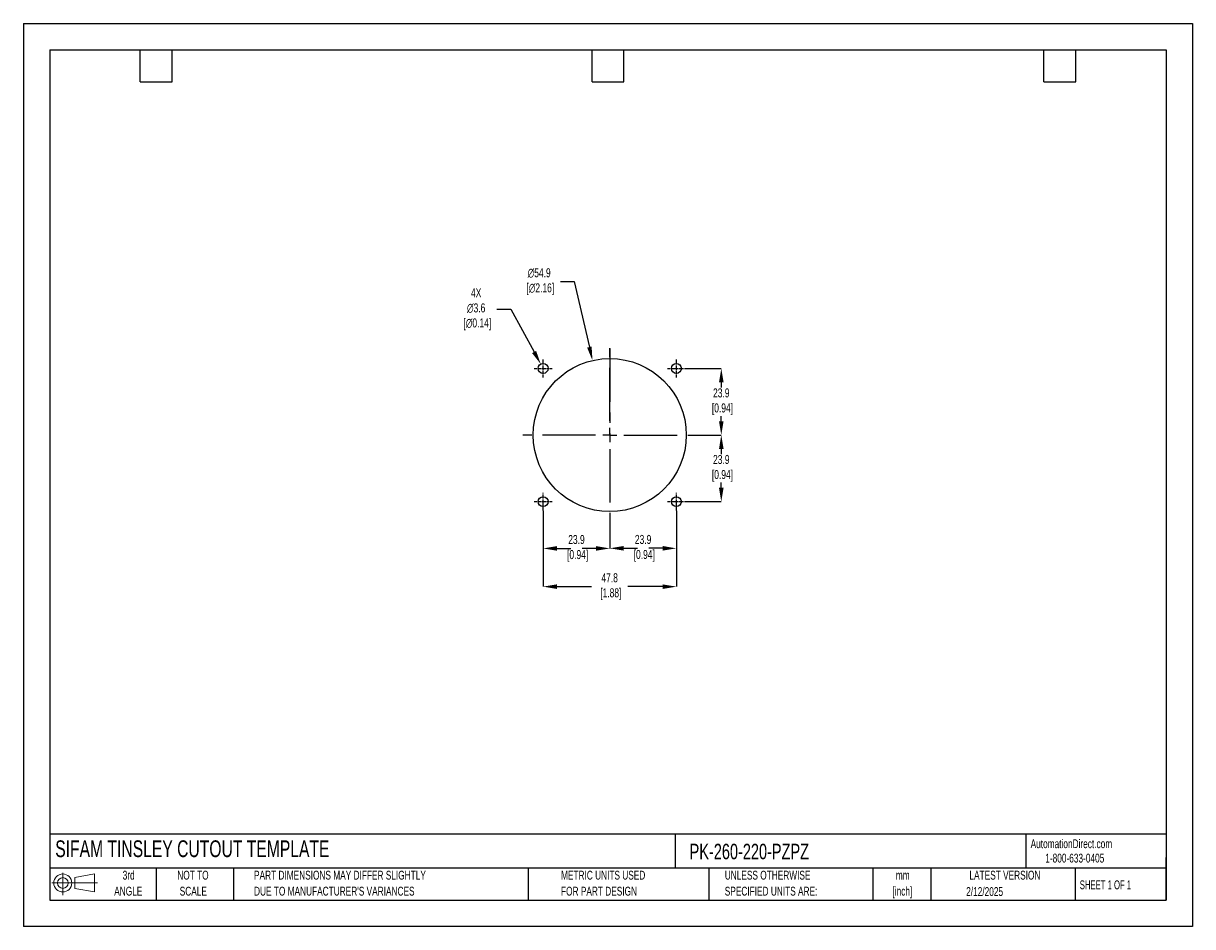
# Model space of a CAD drawing. Header units: millimetres. Extents: x 0 to 419, y 0 to 324.
import ezdxf

# ---------------------------------------------------------------- set-up
doc = ezdxf.new("R2010")
doc.units = ezdxf.units.MM
doc.header["$LTSCALE"] = 1.5
doc.header["$PDSIZE"] = -1
doc.linetypes.add('CENTERX2', pattern=[20.32, 12.7, -2.54, 2.54, -2.54])
for name, color, linetype in [('1', 7, 'Continuous'), ('CENTER', 40, 'CENTERX2'), ('SLD-DEFPOINTS', 7, 'Continuous')]:
    doc.layers.add(name, color=color, linetype=linetype)
doc.layers.add('DIMENSIONS', color=140, linetype='Continuous', lineweight=25)
doc.layers.add('TEXT', color=140, linetype='Continuous', lineweight=25)
doc.styles.add('SLDTEXTSTYLE0', font='TXT', dxfattribs={"width": 0.7})
doc.styles.add('SLDTEXTSTYLE1', font='TXT', dxfattribs={"width": 0.65})
doc.dimstyles.new('SLDDIMSTYLE0', dxfattribs={"dimtxt": 3.237012, "dimasz": 4.953, "dimexe": 0, "dimexo": 0.0625, "dimgap": 0.809253, "dimtad": 0, "dimtih": 1, "dimtoh": 1, "dimrnd": 1e-09, "dimzin": 12, "dimdsep": 46, "dimtxsty": 'SLDTEXTSTYLE0', "dimsah": 1, "dimcen": 0, "dimadec": 0, "dimazin": 3, "dimtfac": 1, "dimtofl": 0, "dimtmove": 0, "dimatfit": 3, "dimfxl": 0, "dimfrac": 2, "dimtolj": 1, "dimtzin": 12, "dimarcsym": 0})

# ---------------------------------------------------------------- blocks, each defined once
blk = doc.blocks.new('Block11')
at = {"color": 7, "linetype": 'Continuous', "lineweight": 18}
for p, q in [((0, 4.32), (16.31, 4.32)), ((3.88, 7.97), (3.88, 0)), ((8.22, 6.25), (15.26, 7.55)), ((8.22, 2.39), (8.22, 6.25)), ((15.26, 7.55), (15.26, 1.1)), ((8.22, 2.39), (15.26, 1.1))]:
    blk.add_line(p, q, dxfattribs=at)
for radius in [3.23, 1.93]:
    blk.add_circle((3.88, 4.32), radius, dxfattribs=at)
blk = doc.blocks.new('Block12')
at = {"layer": 'SLD-DEFPOINTS'}
blk.add_blockref('Block11', (0, 0), dxfattribs=at)
blk = doc.blocks.new('SW_NOTE_0_1')
at = {"layer": 'TEXT', "color": 0, "linetype": 'CENTERX2', "lineweight": 18, "char_height": 3.175, "attachment_point": 2, "style": 'SLDTEXTSTYLE0'}
for s, insert in [('mm', (4.27, 4.09)), ('[inch]', (4.14, -1.64))]:
    blk.add_mtext(s, dxfattribs=dict(at, insert=insert))
blk = doc.blocks.new('SW_NOTE_0_2')
at = {"layer": 'TEXT', "color": 0, "linetype": 'CENTERX2', "lineweight": 18, "char_height": 3.175, "attachment_point": 1, "style": 'SLDTEXTSTYLE0'}
for s, insert in [('UNLESS OTHERWISE', (0, 4.09)), ('SPECIFIED UNITS ARE:', (0, -1.64))]:
    blk.add_mtext(s, dxfattribs=dict(at, insert=insert))
blk = doc.blocks.new('SW_NOTE_0_3')
at = {"layer": 'TEXT', "color": 0, "linetype": 'CENTERX2', "lineweight": 18, "char_height": 3.175, "attachment_point": 1, "style": 'SLDTEXTSTYLE0'}
for s, insert in [('PART DIMENSIONS MAY DIFFER SLIGHTLY', (0, 4.09)), ("DUE TO MANUFACTURER'S VARIANCES", (0, -1.64))]:
    blk.add_mtext(s, dxfattribs=dict(at, insert=insert))
blk = doc.blocks.new('SW_NOTE_0_4')
at = {"layer": 'TEXT', "color": 0, "linetype": 'CENTERX2', "lineweight": 18, "char_height": 3.175, "attachment_point": 2, "style": 'SLDTEXTSTYLE0'}
for s, insert in [('NOT TO', (7.89, 4.09)), ('SCALE', (8.03, -1.64))]:
    blk.add_mtext(s, dxfattribs=dict(at, insert=insert))
blk = doc.blocks.new('SW_NOTE_0_5')
at = {"layer": 'TEXT', "color": 0, "linetype": 'CENTERX2', "lineweight": 18, "char_height": 3.175, "attachment_point": 2, "style": 'SLDTEXTSTYLE0'}
for s, insert in [('3rd', (3.47, 4.09)), ('ANGLE', (3.33, -1.64))]:
    blk.add_mtext(s, dxfattribs=dict(at, insert=insert))
blk = doc.blocks.new('SW_NOTE_0_6')
at = {"layer": 'TEXT', "color": 0, "linetype": 'CENTERX2', "lineweight": 18, "char_height": 3.175, "attachment_point": 1, "style": 'SLDTEXTSTYLE0'}
for s, insert in [('METRIC UNITS USED', (0, 4.09)), ('FOR PART DESIGN', (0, -1.64))]:
    blk.add_mtext(s, dxfattribs=dict(at, insert=insert))
blk = doc.blocks.new('SW_CENTERMARKSYMBOL_0')
at = {"layer": 'CENTER', "color": 0}
for p, q in [((0, 5.08), (0, 31.2)), ((-5.08, 0), (-31.2, 0)), ((0, 0), (-2.54, 0)), ((0, 0), (0, 2.54)), ((0, 0), (0, -2.54)), ((0, 0), (2.54, 0)), ((5.08, 0), (31.2, 0)), ((0, -5.08), (0, -31.2))]:
    blk.add_line(p, q, dxfattribs=at)
blk = doc.blocks.new('*D21')
at = {"layer": 'Defpoints', "color": 0}
for p in [(234.07, 149.18), (210.19, 145.06), (234.07, 135.64)]:
    blk.add_point(p, dxfattribs=at)
at = {"layer": 'DIMENSIONS', "color": 0, "lineweight": -2}
for p, q in [((234.07, 149.12), (234.07, 135.64)), ((210.19, 145), (210.19, 135.64)), ((215.14, 135.64), (220.09, 135.64)), ((229.11, 135.64), (224.16, 135.64))]:
    blk.add_line(p, q, dxfattribs=at)
at = {"layer": 'DIMENSIONS', "color": 0}
for points in [[(215.14, 136.47), (215.14, 134.82), (210.19, 135.64)], [(229.11, 136.47), (229.11, 134.82), (234.07, 135.64)]]:
    blk.add_solid(points, dxfattribs=at)
at = {"layer": 'DIMENSIONS', "color": 0, "insert": (222.13, 135.64), "char_height": 3.237, "attachment_point": 5, "style": 'SLDTEXTSTYLE0'}
blk.add_mtext('\\A1;23.9\\P [0.94]', dxfattribs=at)
blk = doc.blocks.new('*D22')
at = {"layer": 'Defpoints', "color": 0}
for p in [(186.31, 149.18), (234.07, 149.18), (234.07, 121.9)]:
    blk.add_point(p, dxfattribs=at)
at = {"layer": 'DIMENSIONS', "color": 0, "lineweight": -2}
for p, q in [((186.31, 149.12), (186.31, 121.9)), ((234.07, 149.12), (234.07, 121.9)), ((191.26, 121.9), (203.67, 121.9)), ((229.11, 121.9), (216.62, 121.9))]:
    blk.add_line(p, q, dxfattribs=at)
at = {"layer": 'DIMENSIONS', "color": 0}
for points in [[(191.26, 122.72), (191.26, 121.07), (186.31, 121.9)], [(229.11, 122.72), (229.11, 121.07), (234.07, 121.9)]]:
    blk.add_solid(points, dxfattribs=at)
at = {"layer": 'DIMENSIONS', "color": 0, "insert": (210.15, 121.9), "char_height": 3.237, "attachment_point": 5, "style": 'SLDTEXTSTYLE0'}
blk.add_mtext('\\A1;47.8\\P [1.88]', dxfattribs=at)
blk = doc.blocks.new('*D23')
at = {"layer": 'Defpoints', "color": 0}
for p in [(241.38, 176.25), (237.26, 152.37), (250.16, 152.37)]:
    blk.add_point(p, dxfattribs=at)
at = {"layer": 'DIMENSIONS', "color": 0, "lineweight": -2}
for p, q in [((241.44, 176.25), (250.16, 176.25)), ((250.16, 171.3), (250.16, 169.44)), ((250.16, 157.33), (250.16, 159.19)), ((237.32, 152.37), (250.16, 152.37))]:
    blk.add_line(p, q, dxfattribs=at)
at = {"layer": 'DIMENSIONS', "color": 0}
for points in [[(249.34, 171.3), (250.99, 171.3), (250.16, 176.25)], [(249.34, 157.33), (250.99, 157.33), (250.16, 152.37)]]:
    blk.add_solid(points, dxfattribs=at)
at = {"layer": 'DIMENSIONS', "color": 0, "insert": (250.16, 164.31), "char_height": 3.237, "attachment_point": 5, "style": 'SLDTEXTSTYLE0'}
blk.add_mtext('\\A1;23.9\\P [0.94]', dxfattribs=at)
blk = doc.blocks.new('*D24')
at = {"layer": 'Defpoints', "color": 0}
for p in [(237.26, 200.13), (241.38, 176.25), (250.16, 176.25)]:
    blk.add_point(p, dxfattribs=at)
at = {"layer": 'DIMENSIONS', "color": 0, "lineweight": -2}
for p, q in [((237.32, 200.13), (250.16, 200.13)), ((250.16, 195.18), (250.16, 193.32)), ((250.16, 181.21), (250.16, 183.07)), ((241.44, 176.25), (250.16, 176.25))]:
    blk.add_line(p, q, dxfattribs=at)
at = {"layer": 'DIMENSIONS', "color": 0}
for points in [[(249.34, 195.18), (250.99, 195.18), (250.16, 200.13)], [(249.34, 181.21), (250.99, 181.21), (250.16, 176.25)]]:
    blk.add_solid(points, dxfattribs=at)
at = {"layer": 'DIMENSIONS', "color": 0, "insert": (250.16, 188.19), "char_height": 3.237, "attachment_point": 5, "style": 'SLDTEXTSTYLE0'}
blk.add_mtext('\\A1;23.9\\P [0.94]', dxfattribs=at)
blk = doc.blocks.new('*D25')
at = {"layer": 'Defpoints', "color": 0}
for p in [(186.31, 149.18), (210.19, 145.06), (186.31, 135.61)]:
    blk.add_point(p, dxfattribs=at)
at = {"layer": 'DIMENSIONS', "color": 0, "lineweight": -2}
for p, q in [((186.31, 149.12), (186.31, 135.61)), ((210.19, 145), (210.19, 135.61)), ((191.26, 135.61), (196.21, 135.61)), ((205.23, 135.61), (200.28, 135.61))]:
    blk.add_line(p, q, dxfattribs=at)
at = {"layer": 'DIMENSIONS', "color": 0}
for points in [[(191.26, 136.43), (191.26, 134.78), (186.31, 135.61)], [(205.23, 136.43), (205.23, 134.78), (210.19, 135.61)]]:
    blk.add_solid(points, dxfattribs=at)
at = {"layer": 'DIMENSIONS', "color": 0, "insert": (198.25, 135.61), "char_height": 3.237, "attachment_point": 5, "style": 'SLDTEXTSTYLE0'}
blk.add_mtext('\\A1;23.9\\P [0.94]', dxfattribs=at)
blk = doc.blocks.new('*D26')
at = {"layer": 'Defpoints', "color": 0}
for p in [(203.99, 202.98), (216.38, 149.53)]:
    blk.add_point(p, dxfattribs=at)
at = {"layer": 'DIMENSIONS', "color": 0, "lineweight": -2}
for p, q in [((192.49, 231.25), (197.44, 231.25)), ((197.44, 231.25), (202.88, 207.8))]:
    blk.add_line(p, q, dxfattribs=at)
at = {"layer": 'DIMENSIONS', "color": 0}
blk.add_solid([(203.68, 207.99), (202.07, 207.62), (203.99, 202.98)], dxfattribs=at)
at = {"layer": 'DIMENSIONS', "color": 0, "insert": (184.88, 231.25), "char_height": 3.237, "attachment_point": 5, "style": 'SLDTEXTSTYLE0'}
blk.add_mtext('\\A1;∅54.9\\P [∅2.16]', dxfattribs=at)
blk = doc.blocks.new('*D27')
at = {"layer": 'Defpoints', "color": 0}
for p in [(185.45, 201.69), (187.16, 198.57)]:
    blk.add_point(p, dxfattribs=at)
at = {"layer": 'DIMENSIONS', "color": 0, "lineweight": -2}
for p, q in [((169.72, 221.36), (174.67, 221.36)), ((174.67, 221.36), (183.07, 206.04))]:
    blk.add_line(p, q, dxfattribs=at)
at = {"layer": 'DIMENSIONS', "color": 0}
blk.add_solid([(183.79, 206.43), (182.34, 205.64), (185.45, 201.69)], dxfattribs=at)
at = {"layer": 'DIMENSIONS', "color": 0, "insert": (162.3, 221.36), "char_height": 3.237, "attachment_point": 5, "style": 'SLDTEXTSTYLE0'}
blk.add_mtext('\\A1;4X\\P∅3.6\\P [∅0.14]', dxfattribs=at)

msp = doc.modelspace()

# ---------------------------------------------------------------- linework, layer by layer
at = {"color": 7, "linetype": 'Continuous'}
for p, q in [((0, 323.85), (0, 0)), ((0, 323.85), (419.1, 323.85)), ((419.1, 323.85), (419.1, 0)), ((419.1, 0), (0, 0))]:
    msp.add_line(p, q, dxfattribs=at)
at = {"layer": '1', "color": 1, "linetype": 'Continuous'}
for centre, radius in [((210.19, 176.25), 27.43), ((186.31, 200.13), 1.78), ((234.07, 200.13), 1.78), ((186.31, 152.37), 1.78), ((234.07, 152.37), 1.78)]:
    msp.add_circle(centre, radius, dxfattribs=at)
at = {"layer": 'CENTER'}
msp.add_line((210.19, 207.25), (210.19, 176.25), dxfattribs=at)
at = {"layer": 'CENTER', "ltscale": 0.05}
for p, q in [((186.31, 196.94), (186.31, 203.32)), ((234.07, 196.94), (234.07, 203.32)), ((183.12, 200.13), (189.5, 200.13)), ((230.88, 200.13), (237.26, 200.13)), ((186.31, 149.18), (186.31, 155.56)), ((234.07, 149.18), (234.07, 155.56)), ((183.12, 152.37), (189.5, 152.37)), ((230.88, 152.37), (237.26, 152.37))]:
    msp.add_line(p, q, dxfattribs=at)
at = {"layer": 'TEXT'}
for p, q in [((9.52, 314.32), (409.57, 314.32)), ((9.52, 314.32), (9.52, 9.52)), ((41.91, 302.89), (41.91, 314.32)), ((53.34, 302.89), (53.34, 314.32)), ((203.83, 302.89), (203.83, 314.32)), ((215.26, 302.89), (215.26, 314.32)), ((365.76, 302.89), (365.76, 314.32)), ((377.19, 302.89), (377.19, 314.32)), ((409.57, 314.32), (409.57, 9.52)), ((41.91, 302.89), (53.34, 302.89)), ((203.83, 302.89), (215.26, 302.89)), ((365.76, 302.89), (377.19, 302.89)), ((409.57, 33.19), (9.52, 33.19)), ((233.64, 33.19), (233.64, 20.95)), ((359.36, 33.19), (359.36, 20.95)), ((409.57, 9.52), (409.57, 24.77)), ((409.57, 20.95), (9.52, 20.95)), ((47.62, 20.95), (47.62, 9.52)), ((75.32, 20.95), (75.32, 9.52)), ((180.97, 20.95), (180.97, 9.52)), ((245.67, 20.95), (245.67, 9.52)), ((304.54, 20.95), (304.54, 9.52)), ((325.22, 20.95), (325.22, 9.52)), ((377.02, 20.95), (377.02, 9.52)), ((9.52, 9.52), (409.57, 9.52))]:
    msp.add_line(p, q, dxfattribs=at)

# ---------------------------------------------------------------- block references
at = {"layer": 'CENTER'}
msp.add_blockref('SW_CENTERMARKSYMBOL_0', (210.19, 176.25), dxfattribs=at)
at = {"layer": 'SLD-DEFPOINTS'}
msp.add_blockref('Block12', (10.26, 11.33), dxfattribs=at)
at = {"layer": 'TEXT', "linetype": 'CENTERX2', "lineweight": 18}
for name, p in [('SW_NOTE_0_5', (34.27, 15.95)), ('SW_NOTE_0_4', (52.89, 15.95)), ('SW_NOTE_0_3', (82.68, 15.95)), ('SW_NOTE_0_6', (192.72, 15.95)), ('SW_NOTE_0_2', (251.41, 15.95)), ('SW_NOTE_0_1', (310.93, 15.95))]:
    msp.add_blockref(name, p, dxfattribs=at)

# ---------------------------------------------------------------- texts
at = {"layer": 'TEXT', "linetype": 'CENTERX2', "lineweight": 25, "attachment_point": 1, "style": 'SLDTEXTSTYLE0'}
for s, insert, char_height in [('SIFAM TINSLEY CUTOUT TEMPLATE', (11.42, 30.93), 6), ('PK-260-220-PZPZ', (238.81, 29.71), 5.5562)]:
    msp.add_mtext(s, dxfattribs=dict(at, insert=insert, char_height=char_height))
at = {"layer": 'TEXT', "linetype": 'CENTERX2', "lineweight": 18, "char_height": 3.175}
for s, insert, attachment_point, style in [('AutomationDirect.com', (361.04, 31.31), 1, 'SLDTEXTSTYLE0'), ('1-800-633-0405', (366.29, 26.16), 1, 'SLDTEXTSTYLE0'), ('LATEST VERSION', (351.83, 20.05), 2, 'SLDTEXTSTYLE0'), ('2/12/2025', (344.55, 14.16), 2, 'SLDTEXTSTYLE0'), ('SHEET 1 OF 1', (378.66, 16.58), 1, 'SLDTEXTSTYLE1')]:
    msp.add_mtext(s, dxfattribs=dict(at, insert=insert, attachment_point=attachment_point, style=style))

# ---------------------------------------------------------------- dimensions: what is measured, and where the dimension line sits
at = {"layer": 'DIMENSIONS'}
for p1, p2, text, picture, middle in [((216.38, 149.53), (203.99, 202.98), '<>\\P[]', '*D26', (184.88, 231.25)), ((187.16, 198.57), (185.45, 201.69), '4X\\P<>\\P[]', '*D27', (162.3, 221.36))]:
    dim = msp.add_diameter_dim_2p(p1=p1, p2=p2, text=text, dimstyle='SLDDIMSTYLE0', override={"dimdec": 1}, dxfattribs=at)
    dim.commit()
    dim.dimension.update_dxf_attribs({"geometry": picture, "text_midpoint": middle, "dimtype": 163})
for base, p1, p2, picture, middle in [((250.16, 176.25), (237.26, 200.13), (241.38, 176.25), '*D24', (250.16, 188.19)), ((250.16, 152.37), (241.38, 176.25), (237.26, 152.37), '*D23', (250.16, 164.31))]:
    dim = msp.add_linear_dim(base=base, p1=p1, p2=p2, angle=90, text='<>\\P[]', dimstyle='SLDDIMSTYLE0', override={"dimdec": 1}, dxfattribs=at)
    dim.commit()
    dim.dimension.update_dxf_attribs({"geometry": picture, "text_midpoint": middle})
dim = msp.add_linear_dim(base=(234.07, 121.9), p1=(186.31, 149.18), p2=(234.07, 149.18), text='<>\\P[]', dimstyle='SLDDIMSTYLE0', override={"dimdec": 1}, dxfattribs=at)
dim.commit()
dim.dimension.update_dxf_attribs({"geometry": '*D22', "text_midpoint": (210.15, 121.9), "dimtype": 160})
for base, p2, picture, middle in [((186.31, 135.61), (186.31, 149.18), '*D25', (198.25, 135.61)), ((234.07, 135.64), (234.07, 149.18), '*D21', (222.13, 135.64))]:
    dim = msp.add_linear_dim(base=base, p1=(210.19, 145.06), p2=p2, text='<>\\P[]', dimstyle='SLDDIMSTYLE0', override={"dimdec": 1}, dxfattribs=at)
    dim.commit()
    dim.dimension.update_dxf_attribs({"geometry": picture, "text_midpoint": middle})

doc.saveas('drawing.dxf')
